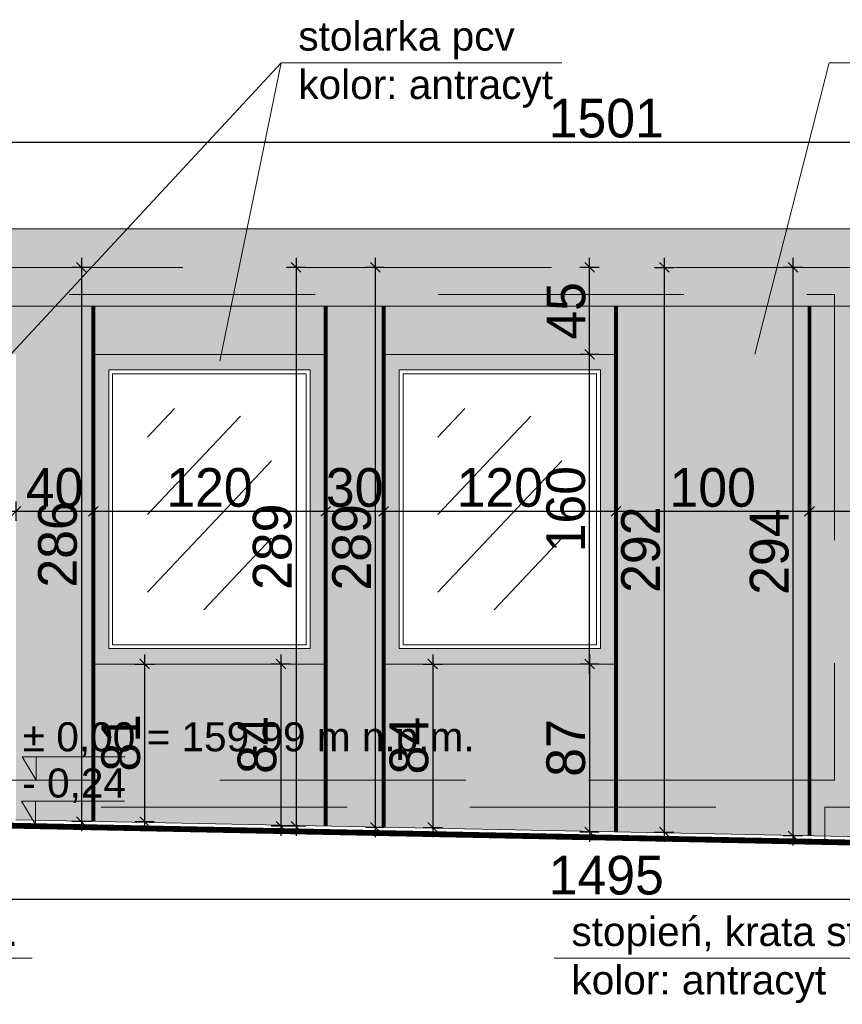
# Model space of a CAD drawing. Header units: millimetres. Extents: x 1962 to 3194, y -795 to -219.
# Tile 240 of 256: x 2770.57 to 2774.82, y -476.95 to -471.86. Entities that reach past the tile are written whole.
import ezdxf

# ---------------------------------------------------------------- set-up
doc = ezdxf.new("R2010")
doc.units = ezdxf.units.MM
doc.linetypes.add('HIDDEN', pattern=[9.525, 6.35, -3.175])
doc.layers.get('0').update_dxf_attribs({"lineweight": 5})
doc.layers.get('Defpoints').update_dxf_attribs({"lineweight": 9})
for name, color, linetype, lineweight in [('A_elewacje kolorystyka', 252, 'Continuous', 9), ('A_elewacje opisy', 63, 'Continuous', 9), ('A_hidden', 137, 'HIDDEN', 9), ('A_koty wysokośc.', 53, 'Continuous', 9), ('A_obiekty trybuny', 126, 'Continuous', 9), ('A_przekrojowe', 42, 'Continuous', 9), ('A_widok', 142, 'Continuous', 9), ('A_wymiary kasetony elewacyjne', 64, 'Continuous', 9)]:
    doc.layers.add(name, color=color, linetype=linetype, lineweight=lineweight)
doc.styles.get("Standard").update_dxf_attribs({"font": 'arial.ttf'})
doc.styles.add('wymiary pzt', font='txt')
doc.dimstyles.new('wymiary detale', dxfattribs={"dimtxt": 0.2, "dimasz": 0.05, "dimexe": 0.05, "dimexo": 0, "dimgap": 0.02, "dimtad": 1, "dimdec": 0, "dimlfac": 100, "dimzin": 0, "dimtxsty": 'wymiary pzt', "dimblk": 'OBLIQUE', "dimcen": 0.1, "dimdle": 0.05, "dimadec": 1, "dimazin": 0, "dimtfac": 1, "dimtmove": 0, "dimatfit": 3, "dimfxl": 0, "dimarcsym": 0})

# ---------------------------------------------------------------- blocks, each defined once
blk = doc.blocks.new('zw$CA91')
at = {"layer": 'A_koty wysokośc.'}
h = blk.add_hatch(color=256, dxfattribs=at)
h.dxf.hatch_style = 1
h.paths.add_polyline_path([(-0.448, 0.753), (0, 0), (0, 0.753)])
blk.add_lwpolyline([(2.874, 0.753), (-0.448, 0.753), (0, 0), (0, 0.753)], dxfattribs=at)
blk = doc.blocks.new('_Oblique')
at = {"color": 0, "linetype": 'ByBlock', "lineweight": -2}
blk.add_line((-0.5, -0.5), (0.5, 0.5), dxfattribs=at)
blk = doc.blocks.new('*D263')
at = {"layer": 'A_wymiary kasetony elewacyjne', "color": 0, "lineweight": -2}
for p, q in [((2769.5292, -474.3488), (2769.5292, -474.4488)), ((2770.5492, -474.3488), (2770.5492, -474.4488)), ((2769.4792, -474.3988), (2770.5992, -474.3988))]:
    blk.add_line(p, q, dxfattribs=at)
at = {"layer": 'Defpoints', "color": 0}
for p in [(2769.5292, -473.338), (2770.5492, -473.338), (2770.5492, -474.3988)]:
    blk.add_point(p, dxfattribs=at)
at = {"layer": 'A_wymiary kasetony elewacyjne', "color": 0, "lineweight": -2, "xscale": 0.05, "yscale": 0.05, "zscale": 0.05, "rotation": 180}
blk.add_blockref('_Oblique', (2769.5292, -474.3988), dxfattribs=at)
at = {"layer": 'A_wymiary kasetony elewacyjne', "color": 0, "lineweight": -2, "xscale": 0.05, "yscale": 0.05, "zscale": 0.05}
blk.add_blockref('_Oblique', (2770.5492, -474.3988), dxfattribs=at)
at = {"layer": 'A_wymiary kasetony elewacyjne', "color": 0, "insert": (2770.0392, -474.2768), "char_height": 0.2, "attachment_point": 5, "style": 'wymiary pzt'}
blk.add_mtext('102', dxfattribs=at)
blk = doc.blocks.new('*D264')
at = {"layer": 'A_wymiary kasetony elewacyjne', "color": 0, "lineweight": -2}
for p, q in [((2770.5492, -474.3488), (2770.5492, -474.4488)), ((2770.9492, -474.3488), (2770.9492, -474.4488)), ((2770.4992, -474.3988), (2770.9992, -474.3988))]:
    blk.add_line(p, q, dxfattribs=at)
at = {"layer": 'Defpoints', "color": 0}
for p in [(2770.5492, -473.338), (2770.9492, -473.338), (2770.9492, -474.3988)]:
    blk.add_point(p, dxfattribs=at)
at = {"layer": 'A_wymiary kasetony elewacyjne', "color": 0, "lineweight": -2, "xscale": 0.05, "yscale": 0.05, "zscale": 0.05, "rotation": 180}
blk.add_blockref('_Oblique', (2770.5492, -474.3988), dxfattribs=at)
at = {"layer": 'A_wymiary kasetony elewacyjne', "color": 0, "lineweight": -2, "xscale": 0.05, "yscale": 0.05, "zscale": 0.05}
blk.add_blockref('_Oblique', (2770.9492, -474.3988), dxfattribs=at)
at = {"layer": 'A_wymiary kasetony elewacyjne', "color": 0, "insert": (2770.7492, -474.2768), "char_height": 0.2, "attachment_point": 5, "style": 'wymiary pzt'}
blk.add_mtext('40', dxfattribs=at)
blk = doc.blocks.new('*D265')
at = {"layer": 'A_wymiary kasetony elewacyjne', "color": 0, "lineweight": -2}
for p, q in [((2770.9492, -474.3488), (2770.9492, -474.4488)), ((2772.1492, -474.3488), (2772.1492, -474.4488)), ((2770.8992, -474.3988), (2772.1992, -474.3988))]:
    blk.add_line(p, q, dxfattribs=at)
at = {"layer": 'Defpoints', "color": 0}
for p in [(2770.9492, -473.338), (2772.1492, -473.338), (2772.1492, -474.3988)]:
    blk.add_point(p, dxfattribs=at)
at = {"layer": 'A_wymiary kasetony elewacyjne', "color": 0, "lineweight": -2, "xscale": 0.05, "yscale": 0.05, "zscale": 0.05, "rotation": 180}
blk.add_blockref('_Oblique', (2770.9492, -474.3988), dxfattribs=at)
at = {"layer": 'A_wymiary kasetony elewacyjne', "color": 0, "lineweight": -2, "xscale": 0.05, "yscale": 0.05, "zscale": 0.05}
blk.add_blockref('_Oblique', (2772.1492, -474.3988), dxfattribs=at)
at = {"layer": 'A_wymiary kasetony elewacyjne', "color": 0, "insert": (2771.5492, -474.2768), "char_height": 0.2, "attachment_point": 5, "style": 'wymiary pzt'}
blk.add_mtext('120', dxfattribs=at)
blk = doc.blocks.new('*D266')
at = {"layer": 'A_wymiary kasetony elewacyjne', "color": 0, "lineweight": -2}
for p, q in [((2772.1492, -474.3488), (2772.1492, -474.4488)), ((2772.4492, -474.3488), (2772.4492, -474.4488)), ((2772.0992, -474.3988), (2772.4992, -474.3988))]:
    blk.add_line(p, q, dxfattribs=at)
at = {"layer": 'Defpoints', "color": 0}
for p in [(2772.1492, -473.338), (2772.4492, -473.338), (2772.4492, -474.3988)]:
    blk.add_point(p, dxfattribs=at)
at = {"layer": 'A_wymiary kasetony elewacyjne', "color": 0, "lineweight": -2, "xscale": 0.05, "yscale": 0.05, "zscale": 0.05, "rotation": 180}
blk.add_blockref('_Oblique', (2772.1492, -474.3988), dxfattribs=at)
at = {"layer": 'A_wymiary kasetony elewacyjne', "color": 0, "lineweight": -2, "xscale": 0.05, "yscale": 0.05, "zscale": 0.05}
blk.add_blockref('_Oblique', (2772.4492, -474.3988), dxfattribs=at)
at = {"layer": 'A_wymiary kasetony elewacyjne', "color": 0, "insert": (2772.2992, -474.2768), "char_height": 0.2, "attachment_point": 5, "style": 'wymiary pzt'}
blk.add_mtext('30', dxfattribs=at)
blk = doc.blocks.new('*D267')
at = {"layer": 'A_wymiary kasetony elewacyjne', "color": 0, "lineweight": -2}
for p, q in [((2772.4492, -474.3488), (2772.4492, -474.4488)), ((2773.6492, -474.3488), (2773.6492, -474.4488)), ((2772.3992, -474.3988), (2773.6992, -474.3988))]:
    blk.add_line(p, q, dxfattribs=at)
at = {"layer": 'Defpoints', "color": 0}
for p in [(2772.4492, -473.338), (2773.6492, -473.338), (2773.6492, -474.3988)]:
    blk.add_point(p, dxfattribs=at)
at = {"layer": 'A_wymiary kasetony elewacyjne', "color": 0, "lineweight": -2, "xscale": 0.05, "yscale": 0.05, "zscale": 0.05, "rotation": 180}
blk.add_blockref('_Oblique', (2772.4492, -474.3988), dxfattribs=at)
at = {"layer": 'A_wymiary kasetony elewacyjne', "color": 0, "lineweight": -2, "xscale": 0.05, "yscale": 0.05, "zscale": 0.05}
blk.add_blockref('_Oblique', (2773.6492, -474.3988), dxfattribs=at)
at = {"layer": 'A_wymiary kasetony elewacyjne', "color": 0, "insert": (2773.0492, -474.2768), "char_height": 0.2, "attachment_point": 5, "style": 'wymiary pzt'}
blk.add_mtext('120', dxfattribs=at)
blk = doc.blocks.new('*D268')
at = {"layer": 'A_wymiary kasetony elewacyjne', "color": 0, "lineweight": -2}
for p, q in [((2773.6492, -474.3488), (2773.6492, -474.4488)), ((2774.6492, -474.3488), (2774.6492, -474.4488)), ((2773.5992, -474.3988), (2774.6992, -474.3988))]:
    blk.add_line(p, q, dxfattribs=at)
at = {"layer": 'Defpoints', "color": 0}
for p in [(2773.6492, -473.338), (2774.6492, -473.338), (2774.6492, -474.3988)]:
    blk.add_point(p, dxfattribs=at)
at = {"layer": 'A_wymiary kasetony elewacyjne', "color": 0, "lineweight": -2, "xscale": 0.05, "yscale": 0.05, "zscale": 0.05, "rotation": 180}
blk.add_blockref('_Oblique', (2773.6492, -474.3988), dxfattribs=at)
at = {"layer": 'A_wymiary kasetony elewacyjne', "color": 0, "lineweight": -2, "xscale": 0.05, "yscale": 0.05, "zscale": 0.05}
blk.add_blockref('_Oblique', (2774.6492, -474.3988), dxfattribs=at)
at = {"layer": 'A_wymiary kasetony elewacyjne', "color": 0, "insert": (2774.1492, -474.2768), "char_height": 0.2, "attachment_point": 5, "style": 'wymiary pzt'}
blk.add_mtext('100', dxfattribs=at)
blk = doc.blocks.new('*D269')
at = {"layer": 'A_wymiary kasetony elewacyjne', "color": 0, "lineweight": -2}
for p, q in [((2774.6492, -474.3488), (2774.6492, -474.4488)), ((2775.5872, -474.3488), (2775.5872, -474.4488)), ((2774.5992, -474.3988), (2775.6372, -474.3988))]:
    blk.add_line(p, q, dxfattribs=at)
at = {"layer": 'Defpoints', "color": 0}
for p in [(2774.6492, -473.338), (2775.5872, -473.338), (2775.5872, -474.3988)]:
    blk.add_point(p, dxfattribs=at)
at = {"layer": 'A_wymiary kasetony elewacyjne', "color": 0, "lineweight": -2, "xscale": 0.05, "yscale": 0.05, "zscale": 0.05, "rotation": 180}
blk.add_blockref('_Oblique', (2774.6492, -474.3988), dxfattribs=at)
at = {"layer": 'A_wymiary kasetony elewacyjne', "color": 0, "lineweight": -2, "xscale": 0.05, "yscale": 0.05, "zscale": 0.05}
blk.add_blockref('_Oblique', (2775.5872, -474.3988), dxfattribs=at)
at = {"layer": 'A_wymiary kasetony elewacyjne', "color": 0, "insert": (2775.1182, -474.2777), "char_height": 0.2, "attachment_point": 5, "style": 'wymiary pzt'}
blk.add_mtext('94', dxfattribs=at)
blk = doc.blocks.new('*D445')
at = {"layer": 'A_wymiary kasetony elewacyjne', "color": 0, "lineweight": -2}
for p, q in [((2770.8876, -473.088), (2770.8876, -476.0521)), ((2770.9376, -473.138), (2770.8376, -473.138)), ((2770.9376, -476.0021), (2770.8376, -476.0021))]:
    blk.add_line(p, q, dxfattribs=at)
at = {"layer": 'Defpoints', "color": 0}
for p in [(2770.9492, -473.138), (2770.8876, -476.0021), (2770.9492, -476.0021)]:
    blk.add_point(p, dxfattribs=at)
at = {"layer": 'A_wymiary kasetony elewacyjne', "color": 0, "lineweight": -2, "xscale": 0.05, "yscale": 0.05, "zscale": 0.05}
for p, rotation in [((2770.8876, -473.138), 90), ((2770.8876, -476.0021), 270)]:
    blk.add_blockref('_Oblique', p, dxfattribs=dict(at, rotation=rotation))
at = {"layer": 'A_wymiary kasetony elewacyjne', "color": 0, "insert": (2770.7655, -474.57), "char_height": 0.2, "attachment_point": 5, "rotation": 90, "style": 'wymiary pzt'}
blk.add_mtext('286', dxfattribs=at)
blk = doc.blocks.new('*D446')
at = {"layer": 'A_wymiary kasetony elewacyjne', "color": 0, "lineweight": -2}
for p, q in [((2771.9968, -473.088), (2771.9968, -476.0761)), ((2772.0468, -473.138), (2771.9468, -473.138)), ((2772.0468, -476.0261), (2771.9468, -476.0261))]:
    blk.add_line(p, q, dxfattribs=at)
at = {"layer": 'Defpoints', "color": 0}
for p in [(2772.1492, -473.138), (2771.9968, -476.0261), (2772.1492, -476.0261)]:
    blk.add_point(p, dxfattribs=at)
at = {"layer": 'A_wymiary kasetony elewacyjne', "color": 0, "lineweight": -2, "xscale": 0.05, "yscale": 0.05, "zscale": 0.05}
for p, rotation in [((2771.9968, -473.138), 90), ((2771.9968, -476.0261), 270)]:
    blk.add_blockref('_Oblique', p, dxfattribs=dict(at, rotation=rotation))
at = {"layer": 'A_wymiary kasetony elewacyjne', "color": 0, "insert": (2771.8748, -474.5821), "char_height": 0.2, "attachment_point": 5, "rotation": 90, "style": 'wymiary pzt'}
blk.add_mtext('289', dxfattribs=at)
blk = doc.blocks.new('*D447')
at = {"layer": 'A_wymiary kasetony elewacyjne', "color": 0, "lineweight": -2}
for p, q in [((2771.2141, -475.138), (2771.2141, -476.0521)), ((2771.1641, -475.188), (2771.2641, -475.188)), ((2771.1641, -476.0021), (2771.2641, -476.0021))]:
    blk.add_line(p, q, dxfattribs=at)
at = {"layer": 'Defpoints', "color": 0}
for p in [(2770.9492, -475.188), (2770.9492, -476.0021), (2771.2141, -476.0021)]:
    blk.add_point(p, dxfattribs=at)
at = {"layer": 'A_wymiary kasetony elewacyjne', "color": 0, "lineweight": -2, "xscale": 0.05, "yscale": 0.05, "zscale": 0.05}
for p, rotation in [((2771.2141, -475.188), 90.00000000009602), ((2771.2141, -476.0021), 270.000000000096)]:
    blk.add_blockref('_Oblique', p, dxfattribs=dict(at, rotation=rotation))
at = {"layer": 'A_wymiary kasetony elewacyjne', "color": 0, "insert": (2771.092, -475.595), "char_height": 0.2, "attachment_point": 5, "rotation": 90, "style": 'wymiary pzt'}
blk.add_mtext('81', dxfattribs=at)
blk = doc.blocks.new('*D448')
at = {"layer": 'A_wymiary kasetony elewacyjne', "color": 0, "lineweight": -2}
for p, q in [((2771.9182, -475.138), (2771.9182, -476.0761)), ((2771.9682, -475.188), (2771.8682, -475.188)), ((2771.9682, -476.0261), (2771.8682, -476.0261))]:
    blk.add_line(p, q, dxfattribs=at)
at = {"layer": 'Defpoints', "color": 0}
for p in [(2772.1492, -475.188), (2771.9182, -476.0261), (2772.1492, -476.0261)]:
    blk.add_point(p, dxfattribs=at)
at = {"layer": 'A_wymiary kasetony elewacyjne', "color": 0, "lineweight": -2, "xscale": 0.05, "yscale": 0.05, "zscale": 0.05}
for p, rotation in [((2771.9182, -475.188), 90), ((2771.9182, -476.0261), 270)]:
    blk.add_blockref('_Oblique', p, dxfattribs=dict(at, rotation=rotation))
at = {"layer": 'A_wymiary kasetony elewacyjne', "color": 0, "insert": (2771.7961, -475.6071), "char_height": 0.2, "attachment_point": 5, "rotation": 90, "style": 'wymiary pzt'}
blk.add_mtext('84', dxfattribs=at)
blk = doc.blocks.new('*D449')
at = {"layer": 'A_wymiary kasetony elewacyjne', "color": 0, "lineweight": -2}
for p, q in [((2772.7028, -475.138), (2772.7028, -476.0822)), ((2772.6528, -475.188), (2772.7528, -475.188)), ((2772.6528, -476.0322), (2772.7528, -476.0322))]:
    blk.add_line(p, q, dxfattribs=at)
at = {"layer": 'Defpoints', "color": 0}
for p in [(2772.4492, -475.188), (2772.4492, -476.0322), (2772.7028, -476.0322)]:
    blk.add_point(p, dxfattribs=at)
at = {"layer": 'A_wymiary kasetony elewacyjne', "color": 0, "lineweight": -2, "xscale": 0.05, "yscale": 0.05, "zscale": 0.05}
for p, rotation in [((2772.7028, -475.188), 90.00000000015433), ((2772.7028, -476.0322), 270.0000000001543)]:
    blk.add_blockref('_Oblique', p, dxfattribs=dict(at, rotation=rotation))
at = {"layer": 'A_wymiary kasetony elewacyjne', "color": 0, "insert": (2772.5808, -475.6101), "char_height": 0.2, "attachment_point": 5, "rotation": 90, "style": 'wymiary pzt'}
blk.add_mtext('84', dxfattribs=at)
blk = doc.blocks.new('*D450')
at = {"layer": 'A_wymiary kasetony elewacyjne', "color": 0, "lineweight": -2}
for p, q in [((2773.5132, -475.138), (2773.5132, -476.1062)), ((2773.5632, -475.188), (2773.4632, -475.188)), ((2773.5632, -476.0562), (2773.4632, -476.0562))]:
    blk.add_line(p, q, dxfattribs=at)
at = {"layer": 'Defpoints', "color": 0}
for p in [(2773.6492, -475.188), (2773.5132, -476.0562), (2773.6492, -476.0562)]:
    blk.add_point(p, dxfattribs=at)
at = {"layer": 'A_wymiary kasetony elewacyjne', "color": 0, "lineweight": -2, "xscale": 0.05, "yscale": 0.05, "zscale": 0.05}
for p, rotation in [((2773.5132, -475.188), 90), ((2773.5132, -476.0562), 270)]:
    blk.add_blockref('_Oblique', p, dxfattribs=dict(at, rotation=rotation))
at = {"layer": 'A_wymiary kasetony elewacyjne', "color": 0, "insert": (2773.3911, -475.6221), "char_height": 0.2, "attachment_point": 5, "rotation": 90, "style": 'wymiary pzt'}
blk.add_mtext('87', dxfattribs=at)
blk = doc.blocks.new('*D451')
at = {"layer": 'A_wymiary kasetony elewacyjne', "color": 0, "lineweight": -2}
for p, q in [((2773.8987, -473.088), (2773.8987, -476.1062)), ((2773.8487, -473.138), (2773.9487, -473.138)), ((2773.8487, -476.0562), (2773.9487, -476.0562))]:
    blk.add_line(p, q, dxfattribs=at)
at = {"layer": 'Defpoints', "color": 0}
for p in [(2773.6492, -473.138), (2773.6492, -476.0562), (2773.8987, -476.0562)]:
    blk.add_point(p, dxfattribs=at)
at = {"layer": 'A_wymiary kasetony elewacyjne', "color": 0, "lineweight": -2, "xscale": 0.05, "yscale": 0.05, "zscale": 0.05}
for p, rotation in [((2773.8987, -473.138), 90), ((2773.8987, -476.0562), 270)]:
    blk.add_blockref('_Oblique', p, dxfattribs=dict(at, rotation=rotation))
at = {"layer": 'A_wymiary kasetony elewacyjne', "color": 0, "insert": (2773.7776, -474.5971), "char_height": 0.2, "attachment_point": 5, "rotation": 90, "style": 'wymiary pzt'}
blk.add_mtext('292', dxfattribs=at)
blk = doc.blocks.new('*D452')
at = {"layer": 'A_wymiary kasetony elewacyjne', "color": 0, "lineweight": -2}
for p, q in [((2774.5634, -473.088), (2774.5634, -476.1263)), ((2774.6134, -473.138), (2774.5134, -473.138)), ((2774.6134, -476.0763), (2774.5134, -476.0763))]:
    blk.add_line(p, q, dxfattribs=at)
at = {"layer": 'Defpoints', "color": 0}
for p in [(2774.6492, -473.138), (2774.5634, -476.0763), (2774.6492, -476.0763)]:
    blk.add_point(p, dxfattribs=at)
at = {"layer": 'A_wymiary kasetony elewacyjne', "color": 0, "lineweight": -2, "xscale": 0.05, "yscale": 0.05, "zscale": 0.05}
for p, rotation in [((2774.5634, -473.138), 90), ((2774.5634, -476.0763), 270)]:
    blk.add_blockref('_Oblique', p, dxfattribs=dict(at, rotation=rotation))
at = {"layer": 'A_wymiary kasetony elewacyjne', "color": 0, "insert": (2774.4423, -474.6071), "char_height": 0.2, "attachment_point": 5, "rotation": 90, "style": 'wymiary pzt'}
blk.add_mtext('294', dxfattribs=at)
blk = doc.blocks.new('*D463')
at = {"layer": 'A_wymiary kasetony elewacyjne', "color": 0, "lineweight": -2}
for p, q in [((2773.5132, -475.238), (2773.5132, -473.538)), ((2773.5632, -473.588), (2773.4632, -473.588)), ((2773.5632, -475.188), (2773.4632, -475.188))]:
    blk.add_line(p, q, dxfattribs=at)
at = {"layer": 'Defpoints', "color": 0}
for p in [(2773.5132, -473.588), (2773.6492, -473.588), (2773.6492, -475.188)]:
    blk.add_point(p, dxfattribs=at)
at = {"layer": 'A_wymiary kasetony elewacyjne', "color": 0, "lineweight": -2, "xscale": 0.05, "yscale": 0.05, "zscale": 0.05}
for p, rotation in [((2773.5132, -473.588), 90), ((2773.5132, -475.188), 270)]:
    blk.add_blockref('_Oblique', p, dxfattribs=dict(at, rotation=rotation))
at = {"layer": 'A_wymiary kasetony elewacyjne', "color": 0, "insert": (2773.3911, -474.388), "char_height": 0.2, "attachment_point": 5, "rotation": 90, "style": 'wymiary pzt'}
blk.add_mtext('160', dxfattribs=at)
blk = doc.blocks.new('*D464')
at = {"layer": 'A_wymiary kasetony elewacyjne', "color": 0, "lineweight": -2}
for p, q in [((2773.5132, -473.638), (2773.5132, -473.088)), ((2773.5632, -473.138), (2773.4632, -473.138)), ((2773.5632, -473.588), (2773.4632, -473.588))]:
    blk.add_line(p, q, dxfattribs=at)
at = {"layer": 'Defpoints', "color": 0}
for p in [(2773.5132, -473.138), (2773.6492, -473.138), (2773.6492, -473.588)]:
    blk.add_point(p, dxfattribs=at)
at = {"layer": 'A_wymiary kasetony elewacyjne', "color": 0, "lineweight": -2, "xscale": 0.05, "yscale": 0.05, "zscale": 0.05}
for p, rotation in [((2773.5132, -473.138), 90), ((2773.5132, -473.588), 270)]:
    blk.add_blockref('_Oblique', p, dxfattribs=dict(at, rotation=rotation))
at = {"layer": 'A_wymiary kasetony elewacyjne', "color": 0, "insert": (2773.3921, -473.363), "char_height": 0.2, "attachment_point": 5, "rotation": 90, "style": 'wymiary pzt'}
blk.add_mtext('45', dxfattribs=at)
blk = doc.blocks.new('*D465')
at = {"layer": 'A_wymiary kasetony elewacyjne', "color": 0, "lineweight": -2}
for p, q in [((2772.4069, -476.0822), (2772.4069, -473.088)), ((2772.4492, -473.138), (2772.3569, -473.138)), ((2772.4492, -476.0322), (2772.3569, -476.0322))]:
    blk.add_line(p, q, dxfattribs=at)
at = {"layer": 'Defpoints', "color": 0}
for p in [(2772.4069, -473.138), (2772.4492, -473.138), (2772.4492, -476.0322)]:
    blk.add_point(p, dxfattribs=at)
at = {"layer": 'A_wymiary kasetony elewacyjne', "color": 0, "lineweight": -2, "xscale": 0.05, "yscale": 0.05, "zscale": 0.05}
for p, rotation in [((2772.4069, -473.138), 90), ((2772.4069, -476.0322), 270)]:
    blk.add_blockref('_Oblique', p, dxfattribs=dict(at, rotation=rotation))
at = {"layer": 'A_wymiary kasetony elewacyjne', "color": 0, "insert": (2772.2848, -474.5851), "char_height": 0.2, "attachment_point": 5, "rotation": 90, "style": 'wymiary pzt'}
blk.add_mtext('289', dxfattribs=at)
blk = doc.blocks.new('*D640')
at = {"layer": 'A_wymiary kasetony elewacyjne', "color": 0, "lineweight": -2}
for p, q in [((2766.0922, -472.5402), (2766.0922, -472.4402)), ((2781.1062, -472.5402), (2781.1062, -472.4402)), ((2766.0422, -472.4902), (2781.1562, -472.4902))]:
    blk.add_line(p, q, dxfattribs=at)
at = {"layer": 'Defpoints', "color": 0}
for p in [(2781.1062, -472.4902), (2766.0922, -472.938), (2781.1062, -472.938)]:
    blk.add_point(p, dxfattribs=at)
at = {"layer": 'A_wymiary kasetony elewacyjne', "color": 0, "lineweight": -2, "xscale": 0.05, "yscale": 0.05, "zscale": 0.05, "rotation": 180}
blk.add_blockref('_Oblique', (2766.0922, -472.4902), dxfattribs=at)
at = {"layer": 'A_wymiary kasetony elewacyjne', "color": 0, "lineweight": -2, "xscale": 0.05, "yscale": 0.05, "zscale": 0.05}
blk.add_blockref('_Oblique', (2781.1062, -472.4902), dxfattribs=at)
at = {"layer": 'A_wymiary kasetony elewacyjne', "color": 0, "insert": (2773.5992, -472.3681), "char_height": 0.2, "attachment_point": 5, "style": 'wymiary pzt'}
blk.add_mtext('1501', dxfattribs=at)
blk = doc.blocks.new('*D641')
at = {"layer": 'A_wymiary kasetony elewacyjne', "color": 0, "lineweight": -2}
for p, q in [((2766.1222, -476.3527), (2766.1222, -476.4527)), ((2781.0762, -476.3527), (2781.0762, -476.4527)), ((2766.0722, -476.4027), (2781.1262, -476.4027))]:
    blk.add_line(p, q, dxfattribs=at)
at = {"layer": 'Defpoints', "color": 0}
for p in [(2766.1222, -475.9052), (2781.0762, -475.9052), (2781.0762, -476.4027)]:
    blk.add_point(p, dxfattribs=at)
at = {"layer": 'A_wymiary kasetony elewacyjne', "color": 0, "lineweight": -2, "xscale": 0.05, "yscale": 0.05, "zscale": 0.05, "rotation": 180}
blk.add_blockref('_Oblique', (2766.1222, -476.4027), dxfattribs=at)
at = {"layer": 'A_wymiary kasetony elewacyjne', "color": 0, "lineweight": -2, "xscale": 0.05, "yscale": 0.05, "zscale": 0.05}
blk.add_blockref('_Oblique', (2781.0762, -476.4027), dxfattribs=at)
at = {"layer": 'A_wymiary kasetony elewacyjne', "color": 0, "insert": (2773.5992, -476.2806), "char_height": 0.2, "attachment_point": 5, "style": 'wymiary pzt'}
blk.add_mtext('1495', dxfattribs=at)

msp = doc.modelspace()

# ---------------------------------------------------------------- hatches: boundary and pattern name
at = {"layer": 'A_elewacje kolorystyka'}
h = msp.add_hatch(color=256, dxfattribs=at)
h.dxf.hatch_style = 1
h.paths.add_polyline_path([(2768.6802, -473.338), (2781.0762, -473.338), (2781.1062, -473.338), (2781.1062, -472.938), (2768.6502, -472.938), (2768.6502, -473.338)])
h = msp.add_hatch(color=9, dxfattribs=at)
h.dxf.hatch_style = 1
h.paths.add_polyline_path([(2768.6802, -475.788), (2768.6802, -475.9565), (2769.5292, -475.9736), (2769.5292, -475.788), (2769.5292, -473.588), (2770.5492, -473.588), (2770.5492, -475.788), (2770.5492, -475.994), (2775.5872, -476.0951), (2775.5872, -475.788), (2775.5872, -473.588), (2776.6072, -473.588), (2776.6072, -475.788), (2776.6072, -476.1156), (2781.0762, -476.2053), (2781.0762, -473.338), (2768.6802, -473.338)])
h.paths.add_polyline_path([(2770.9492, -475.188), (2770.9492, -473.588), (2772.1492, -473.588), (2772.1492, -475.188)], flags=16)
h.paths.add_polyline_path([(2771.0292, -473.668), (2771.0292, -475.108), (2772.0692, -475.108), (2772.0692, -473.668)], flags=0)
h.paths.add_polyline_path([(2771.0492, -473.688), (2771.0492, -475.088), (2772.0492, -475.088), (2772.0492, -473.688)], flags=0)
h.paths.add_polyline_path([(2772.4492, -475.188), (2772.4492, -473.588), (2773.6492, -473.588), (2773.6492, -475.188)], flags=16)
h.paths.add_polyline_path([(2772.5292, -473.668), (2772.5292, -475.108), (2773.5692, -475.108), (2773.5692, -473.668)], flags=0)
h.paths.add_polyline_path([(2772.5492, -473.688), (2772.5492, -475.088), (2773.5492, -475.088), (2773.5492, -473.688)], flags=0)
h.paths.add_polyline_path([(2777.0072, -475.188), (2777.0072, -473.588), (2778.2072, -473.588), (2778.2072, -475.188)], flags=16)
h.paths.add_polyline_path([(2777.0872, -473.668), (2777.0872, -475.108), (2778.1272, -475.108), (2778.1272, -473.668)], flags=0)
h.paths.add_polyline_path([(2777.1072, -473.688), (2777.1072, -475.088), (2778.1072, -475.088), (2778.1072, -473.688)], flags=0)
h.paths.add_polyline_path([(2778.5072, -475.188), (2778.5072, -473.588), (2779.7072, -473.588), (2779.7072, -475.188)], flags=16)
h.paths.add_polyline_path([(2778.5872, -473.668), (2778.5872, -475.108), (2779.6272, -475.108), (2779.6272, -473.668)], flags=0)
h.paths.add_polyline_path([(2778.6072, -473.688), (2778.6072, -475.088), (2779.6072, -475.088), (2779.6072, -473.688)], flags=0)
h = msp.add_hatch(color=251, dxfattribs=at)
h.dxf.hatch_style = 1
h.paths.add_polyline_path([(2770.9492, -475.188), (2770.9492, -473.588), (2772.1492, -473.588), (2772.1492, -475.188)])
h.paths.add_polyline_path([(2771.0292, -473.668), (2771.0292, -475.108), (2772.0692, -475.108), (2772.0692, -473.668)], flags=16)
h.paths.add_polyline_path([(2771.0492, -473.688), (2771.0492, -475.088), (2772.0492, -475.088), (2772.0492, -473.688)], flags=0)
h = msp.add_hatch(color=251, dxfattribs=at)
h.dxf.hatch_style = 1
h.paths.add_polyline_path([(2772.4492, -475.188), (2772.4492, -473.588), (2773.6492, -473.588), (2773.6492, -475.188)])
h.paths.add_polyline_path([(2772.5292, -473.668), (2772.5292, -475.108), (2773.5692, -475.108), (2773.5692, -473.668)], flags=16)
h.paths.add_polyline_path([(2772.5492, -473.688), (2772.5492, -475.088), (2773.5492, -475.088), (2773.5492, -473.688)], flags=0)

# ---------------------------------------------------------------- linework, layer by layer
at = {"layer": 'A_elewacje kolorystyka', "color": 251, "const_width": 0.02}
for points in [[(2770.9492, -473.338), (2770.9492, -476.0021)], [(2772.1492, -473.338), (2772.1492, -476.0261)], [(2772.4492, -473.338), (2772.4492, -476.0322)], [(2773.6492, -473.338), (2773.6492, -476.0562)], [(2774.6492, -473.338), (2774.6492, -476.0763)]]:
    msp.add_lwpolyline(points, dxfattribs=at)
at = {"layer": 'A_elewacje opisy'}
msp.add_line((2771.919, -472.0802), (2770.4833, -473.6294), dxfattribs=at)
for points in [[(2773.3699, -472.0802), (2771.919, -472.0802), (2771.6032, -473.6223)], [(2777.3775, -472.0802), (2774.7508, -472.0802), (2774.3669, -473.5868)], [(2770.6333, -476.7083), (2767.9838, -476.7083), (2767.4482, -475.8634)], [(2773.3297, -476.7083), (2775.493, -476.7083), (2776.0286, -476.066)]]:
    msp.add_lwpolyline(points, dxfattribs=at)
at = {"layer": 'A_hidden', "ltscale": 0.2}
for p, q in [((2780.9362, -473.138), (2766.2622, -473.138)), ((2767.1802, -475.928), (2780.9362, -475.928))]:
    msp.add_line(p, q, dxfattribs=at)
for points in [[(2774.7782, -475.788), (2768.9202, -475.788), (2768.9202, -473.278), (2774.7782, -473.278)], [(2774.7282, -476.1079), (2775.0282, -476.1079), (2775.0282, -475.928), (2774.7282, -475.928)]]:
    msp.add_lwpolyline(points, close=True, dxfattribs=at)
at = {"layer": 'A_obiekty trybuny'}
for p, q in [((2771.3684, -473.868), (2771.2292, -474.0156)), ((2772.8684, -473.868), (2772.7292, -474.0156)), ((2771.7092, -473.907), (2771.2292, -474.4159)), ((2773.2092, -473.907), (2772.7292, -474.4159)), ((2771.8692, -474.1376), (2771.2292, -474.8162)), ((2773.3692, -474.1376), (2772.7292, -474.8162)), ((2771.8692, -474.5379), (2771.5201, -474.908)), ((2773.3692, -474.5379), (2773.0201, -474.908))]:
    msp.add_line(p, q, dxfattribs=at)
at = {"layer": 'A_przekrojowe', "const_width": 0.03}
msp.add_lwpolyline([(2763.0932, -475.8744), (2783.3972, -476.2818)], dxfattribs=at)
at = {"layer": 'A_widok'}
for p, q in [((2781.1062, -472.938), (2766.0922, -472.938)), ((2781.1062, -473.338), (2766.0922, -473.338)), ((2770.5492, -475.994), (2775.5872, -476.0951))]:
    msp.add_line(p, q, dxfattribs=at)
for points in [[(2770.9492, -473.588), (2772.1492, -473.588), (2772.1492, -475.188), (2770.9492, -475.188)], [(2772.4492, -473.588), (2773.6492, -473.588), (2773.6492, -475.188), (2772.4492, -475.188)], [(2771.0292, -473.668), (2772.0692, -473.668), (2772.0692, -475.108), (2771.0292, -475.108)], [(2771.0492, -473.688), (2772.0492, -473.688), (2772.0492, -475.088), (2771.0492, -475.088)], [(2772.5292, -473.668), (2773.5692, -473.668), (2773.5692, -475.108), (2772.5292, -475.108)], [(2772.5492, -473.688), (2773.5492, -473.688), (2773.5492, -475.088), (2772.5492, -475.088)]]:
    msp.add_lwpolyline(points, close=True, dxfattribs=at)

# ---------------------------------------------------------------- block references
at = {"layer": 'A_koty wysokośc.', "xscale": 0.16, "yscale": 0.16, "zscale": 0.16, "rotation": 359.9999999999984}
for p in [(2770.6532, -475.788), (2770.6503, -476.0181)]:
    msp.add_blockref('zw$CA91', p, dxfattribs=at)

# ---------------------------------------------------------------- texts
at = {"layer": 'A_elewacje opisy', "char_height": 0.15, "width": 3.380296, "attachment_point": 4}
for s, insert in [('stolarka pcv\\Pkolor: antracyt', (2772.0085, -472.0903)), ('podest + rampa, krata stal.\\Pkolor: antracyt', (2768.0734, -476.7183)), ('stopień, krata stalowa\\Pkolor: antracyt', (2773.4193, -476.7183))]:
    msp.add_mtext(s, dxfattribs=dict(at, insert=insert))
at = {"layer": 'A_koty wysokośc.', "char_height": 0.15, "attachment_point": 4}
for s, insert, width in [('± 0,00 = 159,99 m n.p.m.', (2770.585, -475.5868), 2.518921), ('- 0,24', (2770.5822, -475.8169), 1.778312)]:
    msp.add_mtext(s, dxfattribs=dict(at, insert=insert, width=width))

# ---------------------------------------------------------------- dimensions: what is measured, and where the dimension line sits
at = {"layer": 'A_wymiary kasetony elewacyjne'}
for p1, p2, distance, picture, middle in [((2766.0922, -472.938), (2781.1062, -472.938), 0.4478, '*D640', (2773.5992, -472.3681)), ((2770.9492, -473.138), (2770.9492, -476.0021), -0.0616, '*D445', (2770.7655, -474.57)), ((2772.1492, -473.138), (2772.1492, -476.0261), -0.1523, '*D446', (2771.8748, -474.5821)), ((2772.4492, -476.0322), (2772.4492, -473.138), 0.0423, '*D465', (2772.2848, -474.5851)), ((2773.6492, -473.138), (2773.6492, -476.0562), 0.2495, '*D451', (2773.7776, -474.5971)), ((2774.6492, -473.138), (2774.6492, -476.0763), -0.0858, '*D452', (2774.4423, -474.6071)), ((2770.9492, -475.188), (2770.9492, -476.0021), 0.2649, '*D447', (2771.092, -475.595)), ((2772.1492, -475.188), (2772.1492, -476.0261), -0.231, '*D448', (2771.7961, -475.6071)), ((2772.4492, -475.188), (2772.4492, -476.0322), 0.2537, '*D449', (2772.5808, -475.6101)), ((2773.6492, -475.188), (2773.6492, -476.0562), -0.136, '*D450', (2773.3911, -475.6221)), ((2766.1222, -475.9052), (2781.0762, -475.9052), -0.4975, '*D641', (2773.5992, -476.2806))]:
    dim = msp.add_aligned_dim(p1=p1, p2=p2, distance=distance, dimstyle='wymiary detale', dxfattribs=at)
    dim.commit()
    dim.dimension.update_dxf_attribs({"geometry": picture, "text_midpoint": middle})
for base, p1, p2, picture, middle in [((2773.5132, -473.138), (2773.6492, -473.588), (2773.6492, -473.138), '*D464', (2773.3921, -473.363)), ((2773.5132, -473.588), (2773.6492, -475.188), (2773.6492, -473.588), '*D463', (2773.3911, -474.388))]:
    dim = msp.add_linear_dim(base=base, p1=p1, p2=p2, angle=270, dimstyle='wymiary detale', override={"dimtmove": 1}, dxfattribs=at)
    dim.commit()
    dim.dimension.update_dxf_attribs({"geometry": picture, "text_midpoint": middle})
for base, p1, p2, picture, middle in [((2770.5492, -474.3988), (2769.5292, -473.338), (2770.5492, -473.338), '*D263', (2770.0392, -474.2768)), ((2770.9492, -474.3988), (2770.5492, -473.338), (2770.9492, -473.338), '*D264', (2770.7492, -474.2768)), ((2772.1492, -474.3988), (2770.9492, -473.338), (2772.1492, -473.338), '*D265', (2771.5492, -474.2768)), ((2772.4492, -474.3988), (2772.1492, -473.338), (2772.4492, -473.338), '*D266', (2772.2992, -474.2768)), ((2773.6492, -474.3988), (2772.4492, -473.338), (2773.6492, -473.338), '*D267', (2773.0492, -474.2768)), ((2774.6492, -474.3988), (2773.6492, -473.338), (2774.6492, -473.338), '*D268', (2774.1492, -474.2768)), ((2775.5872, -474.3988), (2774.6492, -473.338), (2775.5872, -473.338), '*D269', (2775.1182, -474.2777))]:
    dim = msp.add_linear_dim(base=base, p1=p1, p2=p2, dimstyle='wymiary detale', override={"dimtmove": 1}, dxfattribs=at)
    dim.commit()
    dim.dimension.update_dxf_attribs({"geometry": picture, "text_midpoint": middle})

doc.saveas('drawing.dxf')
